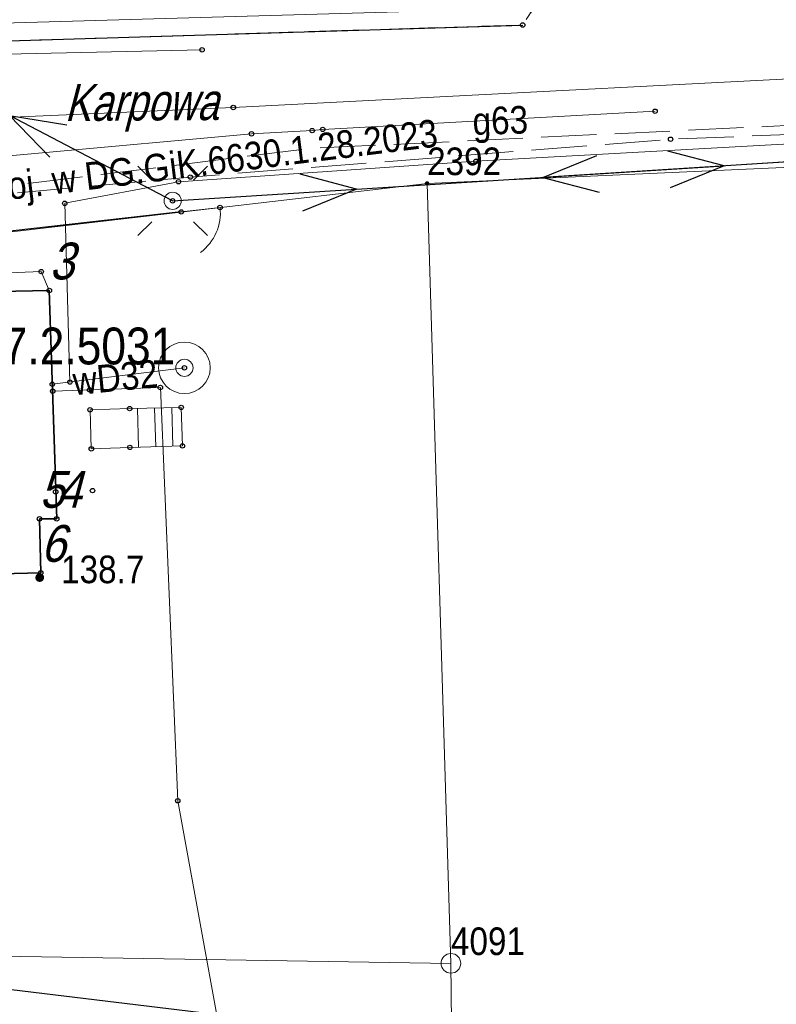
# Model space of a CAD drawing. Header units: metres. Extents: x 5548743 to 5556416, y 5707500 to 5714000.
# Tile 135 of 244: x 5553938 to 5553969, y 5710919 to 5710960. Entities that reach past the tile are written whole.
import ezdxf
from ezdxf.enums import TextEntityAlignment as Align

# ---------------------------------------------------------------- set-up
doc = ezdxf.new("R2010")
doc.units = ezdxf.units.M
for name, pattern in [('1.5_0.75', [2.25, 1.5, -0.75]), ('2.25_0.75', [3, 2.25, -0.75]), ('219-1000', [0]), ('otof_1000', [0]), ('suep_nn_1000', [0])]:
    doc.linetypes.add(name, pattern=pattern)
doc.layers.get('0').update_dxf_attribs({"color": 2, "lineweight": 5})
doc.styles.get("Standard").update_dxf_attribs({"font": 'Working1250', "width": 0.75})
doc.linetypes.add('902-1000', pattern='A,5,0,[1,ksztalty.shx,S=1,R=0,X=0,Y=0],5', length=10)

# ---------------------------------------------------------------- blocks, each defined once
blk = doc.blocks.new('PUNKTBUD')
at = {"color": 0}
blk.add_circle((0, 0), 0.09, dxfattribs=at)
blk = doc.blocks.new('203')
at = {"linetype": 'Continuous', "lineweight": 0}
h = blk.add_hatch(color=0, dxfattribs=at)
edge = h.paths.add_edge_path()
edge.add_arc((0, 0), 0.09, 0, 360)
blk = doc.blocks.new('202')
at = {"color": 0, "linetype": 'Continuous', "lineweight": 0}
blk.add_circle((0, 0), 0.4, dxfattribs=at)
blk = doc.blocks.new('PW01')
at = {"linetype": 'Continuous', "lineweight": 13}
h = blk.add_hatch(color=0, dxfattribs=at)
edge = h.paths.add_edge_path()
edge.add_arc((0, 0), 0.18, 0, 360)
blk = doc.blocks.new('US15')
at = {"color": 0, "linetype": 'Continuous', "lineweight": 13}
blk.add_circle((0, 0), 0.35, dxfattribs=at)
blk = doc.blocks.new('SM01')
at = {"color": 0, "linetype": 'Continuous', "lineweight": 13}
for p, q in [((-0.848, 0.848), (-1.414, 1.414)), ((0.849, 0.848), (1.414, 1.414)), ((-0.848, -0.849), (-1.414, -1.414)), ((0.849, -0.849), (1.414, -1.414))]:
    blk.add_line(p, q, dxfattribs=at)
blk.add_circle((0, 0), 0.35, dxfattribs=at)
blk = doc.blocks.new('OK04')
at = {"color": 0, "linetype": 'Continuous', "lineweight": 0}
blk.add_arc((2, 0), 2, 120, 180, dxfattribs=at)
blk = doc.blocks.new('US13')
at = {"color": 0, "linetype": 'Continuous', "lineweight": 13}
for radius in [1.05, 0.35]:
    blk.add_circle((0, 0), radius, dxfattribs=at)
blk = doc.blocks.new('SUEP1')
at = {"color": 0, "linetype": 'Continuous'}
for p, q in [((7.5, 0), (5.25, 0.75)), ((22.5, 0), (20.25, 0.75)), ((0, 0), (7.5, 0)), ((7.5, 0), (5.25, -0.75)), ((7.5, 0), (22.5, 0)), ((22.5, 0), (20.25, -0.75))]:
    blk.add_line(p, q, dxfattribs=at)
blk = doc.blocks.new('PIKIETAW1891')
at = {"color": 0}
blk.add_circle((0, 0), 0.09, dxfattribs=at)

msp = doc.modelspace()

# ---------------------------------------------------------------- linework, layer by layer
at = {"layer": '218-kontur użytku gruntowego', "color": 3, "linetype": 'CONTINUOUS', "lineweight": 18, "flags": 128}
for points in [[(5553954.46, 5710952.92), (5553984.37, 5710954.26)], [(5553954.46, 5710952.92), (5553927.86, 5710949.82)], [(5553927.86, 5710949.82), (5553954.46, 5710952.92)], [(5553955.43, 5710921.16), (5553954.46, 5710952.92)], [(5553932.92, 5710921.52), (5553955.43, 5710921.16)], [(5553955.43, 5710921.16), (5553932.92, 5710921.52)], [(5553955.8, 5710887.66), (5553955.43, 5710921.16)]]:
    msp.add_lwpolyline(points, dxfattribs=at)
at = {"layer": '219-działka ewidencyjna', "color": 7, "linetype": '219-1000', "lineweight": 18, "flags": 128}
for points in [[(5553984.37, 5710954.26), (5553954.46, 5710952.92)], [(5553954.46, 5710952.92), (5553927.86, 5710949.82)], [(5553954.46, 5710952.92), (5553955.43, 5710921.16)], [(5553932.92, 5710921.52), (5553955.43, 5710921.16)], [(5553955.43, 5710921.16), (5553955.8, 5710887.66)]]:
    msp.add_lwpolyline(points, dxfattribs=at)
at = {"layer": '312-budynek ewidencyjny', "color": 7, "linetype": 'CONTINUOUS', "lineweight": 35, "flags": 128}
for points in [[(5553927.53, 5710948.33), (5553939.08, 5710948.56)], [(5553939.08, 5710948.56), (5553939.38, 5710939.26)], [(5553939.38, 5710939.26), (5553938.68, 5710939.26)], [(5553938.68, 5710939.26), (5553938.73, 5710937.06)], [(5553938.73, 5710937.06), (5553934.92, 5710936.97)]]:
    msp.add_lwpolyline(points, dxfattribs=at)
at = {"layer": '352-schody', "color": 7, "linetype": 'CONTINUOUS', "lineweight": 18, "flags": 128}
msp.add_lwpolyline([(5553940.74, 5710943.7), (5553942.35, 5710943.75), (5553944.45, 5710943.8), (5553944.5, 5710942.23), (5553942.36, 5710942.17), (5553940.79, 5710942.11)], close=True, dxfattribs=at)
msp.add_lwpolyline([(5553940.74, 5710943.7), (5553942.35, 5710943.75), (5553944.45, 5710943.8), (5553944.5, 5710942.23), (5553942.36, 5710942.17), (5553940.79, 5710942.11)], close=True, dxfattribs=at)
for points in [[(5553942.71, 5710942.18), (5553942.666, 5710943.758)], [(5553943.41, 5710942.199), (5553943.365, 5710943.774)], [(5553944.109, 5710942.219), (5553944.065, 5710943.791)]]:
    msp.add_lwpolyline(points, dxfattribs=at)
at = {"layer": 'chodnik', "color": 7, "linetype": '1.5_0.75', "lineweight": 18, "flags": 128}
msp.add_lwpolyline([(5553911.77, 5710966.14), (5553913.29, 5710964.63), (5553915.94, 5710962.26), (5553919.14, 5710960.24), (5553921.65, 5710959.33), (5553928.51, 5710958.45), (5553958.35, 5710959.37), (5553959.59, 5710961.29), (5553957.47, 5710961.21), (5553956.17, 5710961.16), (5553947.2, 5710960.83), (5553943.96, 5710960.76), (5553935.01, 5710960.55), (5553933.88, 5710960.53), (5553931.48, 5710960.47), (5553927.94, 5710960.43), (5553925.43, 5710960.4), (5553918.35, 5710962.94), (5553915.06, 5710965.55), (5553912.79, 5710967.66)], close=True, dxfattribs=at)
at = {"layer": 'furtka', "color": 7, "linetype": 'otof_1000', "lineweight": 18, "flags": 128}
msp.add_lwpolyline([(5553946.03, 5710951.94), (5553944.45, 5710951.76)], dxfattribs=at)
at = {"layer": 'jezdnia', "color": 7, "linetype": '2.25_0.75', "lineweight": 18, "flags": 128}
msp.add_lwpolyline([(5553928.51, 5710958.45), (5553921.65, 5710959.33), (5553919.14, 5710960.24), (5553915.94, 5710962.26), (5553913.29, 5710964.63), (5553911.77, 5710966.14), (5553906.26, 5710957.97), (5553905.29, 5710956.69), (5553902.71, 5710951.06), (5553904.41, 5710948.24), (5553905.81, 5710948.94), (5553905.7, 5710950.97), (5553915.52, 5710952.14), (5553915.68, 5710950.48), (5553917.32, 5710950.64), (5553917.74, 5710948.79), (5553921.64, 5710949.18), (5553921.4, 5710951.08), (5553927.8, 5710951.63), (5553944.82, 5710953.18), (5553964.37, 5710954.72), (5553988.99, 5710955.7), (5554020.48, 5710956.56), (5554065.36, 5710958.26), (5554070.78, 5710957.91), (5554079.89, 5710956.54), (5554090.24, 5710954.4), (5554103, 5710951.14), (5554112.66, 5710948.84), (5554122.2, 5710948.32), (5554134.88, 5710948.4), (5554144.89, 5710948.97), (5554150.06, 5710949.42), (5554149.93, 5710954.19), (5554141.33, 5710952.71), (5554131.39, 5710951.8), (5554124.08, 5710951.83), (5554112.17, 5710953.6), (5554099.82, 5710956.53), (5554074.96, 5710962.7), (5554025.4, 5710961.02), (5553986.51, 5710960.06), (5553972.04, 5710959.73), (5553970.18, 5710962.02), (5553966.65, 5710965.5), (5553965.79, 5710996.34), (5553967.48, 5710998.69), (5553967.31, 5711004.62), (5553963.56, 5711004.53), (5553959.35, 5711004.33), (5553959.54, 5710998.57), (5553961.68, 5710996.67), (5553962.73, 5710965.35), (5553959.59, 5710961.29), (5553958.35, 5710959.37)], close=True, dxfattribs=at)
at = {"layer": 'krawężnik', "color": 7, "linetype": 'CONTINUOUS', "lineweight": 25, "flags": 128}
msp.add_lwpolyline([(5553911.77, 5710966.14), (5553913.29, 5710964.63), (5553915.94, 5710962.26), (5553919.14, 5710960.24), (5553921.65, 5710959.33), (5553928.51, 5710958.45), (5553958.35, 5710959.37)], dxfattribs=at)
at = {"layer": 'ogrodzenie trwałe', "color": 7, "linetype": '902-1000', "lineweight": 25, "flags": 128}
for points in [[(5553944.45, 5710951.76), (5553921.64, 5710949.18)], [(5553956.2, 5710851.73), (5553955.68, 5710896.57), (5553955.48, 5710917.91), (5553932.82, 5710920.65), (5553933.25, 5710891.26)]]:
    msp.add_lwpolyline(points, dxfattribs=at)
at = {"layer": 'przewód elektroenergetyczny niskiego napięcia', "color": 1, "linetype": 'suep_nn_1000', "lineweight": 18, "flags": 128}
for points in [[(5553944.1, 5710952.21), (5553914.41, 5710967.77)], [(5553914.41, 5710967.77), (5553944.1, 5710952.21)], [(5553981.63, 5710954.59), (5553944.1, 5710952.21)]]:
    msp.add_lwpolyline(points, dxfattribs=at)
at = {"layer": 'przewód gazowy', "color": 40, "linetype": 'CONTINUOUS', "lineweight": 18, "flags": 128}
msp.add_lwpolyline([(5553905.47, 5710879.67), (5553905.41, 5710883.84), (5553900.24, 5710915.15), (5553898.37, 5710931.99), (5553898.54, 5710933.44), (5553898.58, 5710933.76), (5553898.85, 5710936.31), (5553899.25, 5710939.54), (5553900.92, 5710944.25), (5553902.66, 5710946.84), (5553904.47, 5710948.53), (5553904.61, 5710948.75), (5553906.5, 5710950.42), (5553929.35, 5710953.35), (5553929.96, 5710953.36), (5553947.31, 5710954.94), (5553949.78, 5710955.07), (5553950.21, 5710955.12), (5553963.74, 5710955.86)], dxfattribs=at)
at = {"layer": 'przewód kanalizacyjny', "color": 34, "linetype": 'CONTINUOUS', "lineweight": 18, "flags": 128}
for points in [[(5553945.3, 5710958.36), (5553927.47, 5710957.97), (5553917.96, 5710960.14), (5553911.8, 5710966.19)], [(5553912.58, 5710961.75), (5553919.95, 5710954.85), (5553946.57, 5710956.01), (5553977.08, 5710957.58), (5554004.51, 5710958.39), (5554036.56, 5710959.31), (5554078.87, 5710960.15), (5554087.23, 5710957.88), (5554102.98, 5710953.76)]]:
    msp.add_lwpolyline(points, dxfattribs=at)
at = {"layer": 'przewód telekomunikacyjny podziemny', "color": 30, "linetype": 'CONTINUOUS', "lineweight": 18, "flags": 128}
msp.add_lwpolyline([(5553896.43, 5710946.68), (5553917.4, 5710949.32), (5553919.05, 5710948.5), (5553938.75, 5710949.33), (5553939.08, 5710948.56)], dxfattribs=at)
at = {"layer": 'przewód wodociągowy', "color": 5, "linetype": 'CONTINUOUS', "lineweight": 18, "flags": 128}
for points in [[(5553914.63, 5710964.41), (5553918.83, 5710961.05), (5553926.75, 5710959.37), (5553932.88, 5710959.33), (5553966.12, 5710960.27), (5553977.01, 5710960.81), (5553990.25, 5710960.9), (5554002.6, 5710961.4), (5554002.43, 5710947.86)], [(5553939.92, 5710944.83), (5553939.71, 5710952.11), (5553944.34, 5710952.99), (5553956.45, 5710953.82), (5553972.65, 5710954.72), (5554020.43, 5710955.96), (5554040.95, 5710956.7), (5554068.96, 5710957.62)], [(5553944.58, 5710945.41), (5553939.2, 5710944.74)], [(5553939.22, 5710944.46), (5553943.6, 5710944.61), (5553944.31, 5710927.78), (5553948.87, 5710902.72), (5553949.56, 5710896.65), (5553951.76, 5710892.13), (5553952.16, 5710882.56), (5553950.65, 5710882.21)]]:
    msp.add_lwpolyline(points, dxfattribs=at)
at = {"layer": 'przewód wodociągowy - ob. projektowany', "color": 5, "linetype": '2.25_0.75', "lineweight": 18, "flags": 128}
msp.add_lwpolyline([(5554107.28, 5710876.03), (5554107.97, 5710853.36), (5554090.67, 5710852.84), (5554032.69, 5710850.01), (5553996.93, 5710848.77), (5553969.84, 5710847.8), (5553945.14, 5710847.61), (5553936.88, 5710846.93), (5553906.1, 5710847.43), (5553902.43, 5710884.2), (5553897.07, 5710922.84), (5553898.51, 5710943.8), (5553907.97, 5710949.14), (5553949.74, 5710954.35), (5553984.36, 5710956.01), (5554024.25, 5710957.13), (5554023.46, 5710957.1), (5554075.15, 5710958.83), (5554112.84, 5710949.5), (5554123.24, 5710948.39), (5554138.4, 5710948.56), (5554149.51, 5710949.51), (5554153.89, 5710948.49)], dxfattribs=at)

# ---------------------------------------------------------------- block references
at = {"layer": '202-punkt graniczny', "color": 7, "linetype": 'CONTINUOUS', "lineweight": 18}
msp.add_blockref('202', (5553955.43, 5710921.16), dxfattribs=at)
at = {"layer": '203-punkt graniczny', "color": 7, "linetype": 'CONTINUOUS', "lineweight": 18}
msp.add_blockref('203', (5553954.46, 5710952.92), dxfattribs=at)
at = {"layer": 'furtka', "color": 7, "linetype": 'CONTINUOUS', "lineweight": 18, "rotation": 186.499}
msp.add_blockref('OK04', (5553946.03, 5710951.94), dxfattribs=at)
at = {"layer": 'latarnia', "color": 7, "linetype": 'CONTINUOUS', "lineweight": 18}
msp.add_blockref('SM01', (5553944.1, 5710952.21), dxfattribs=at)
at = {"layer": 'pikieta naturalna', "color": 7, "linetype": 'CONTINUOUS', "lineweight": 13}
msp.add_blockref('PW01', (5553938.69, 5710936.87), dxfattribs=at)
at = {"layer": 'przewód elektroenergetyczny niskiego napięcia', "color": 1, "linetype": 'CONTINUOUS', "lineweight": 18}
for p, rotation in [((5553944.1, 5710952.21), 152.342), ((5553981.63, 5710954.59), 183.629), ((5553944.1, 5710952.21), 3.629)]:
    msp.add_blockref('SUEP1', p, dxfattribs=dict(at, rotation=rotation))
at = {"layer": 'Punkt budynku', "color": 5, "linetype": 'CONTINUOUS', "lineweight": 13}
for p in [(5553939.08, 5710948.56), (5553939.22, 5710944.46), (5553940.72, 5710944.51), (5553940.74, 5710943.7), (5553942.35, 5710943.75), (5553944.45, 5710943.8), (5553940.79, 5710942.11), (5553942.36, 5710942.17), (5553944.5, 5710942.23), (5553939.34, 5710940.36), (5553940.84, 5710940.41), (5553938.68, 5710939.26), (5553939.38, 5710939.26), (5553938.73, 5710937.06)]:
    msp.add_blockref('PUNKTBUD', p, dxfattribs=at)
at = {"layer": 'Punkt roboczy BDOT GESUT K1', "color": 6, "linetype": 'CONTINUOUS', "lineweight": 18}
for p in [(5553958.35, 5710959.37), (5553958.35, 5710959.37), (5553958.35, 5710959.37), (5553945.3, 5710958.36), (5553946.57, 5710956.01), (5553963.74, 5710955.86), (5553950.21, 5710955.12), (5553947.31, 5710954.94), (5553949.78, 5710955.07), (5553964.37, 5710954.72), (5553956.45, 5710953.82), (5553944.82, 5710953.18), (5553944.34, 5710952.99), (5553939.71, 5710952.11), (5553944.1, 5710952.21), (5553944.1, 5710952.21), (5553944.1, 5710952.21), (5553946.03, 5710951.94), (5553944.45, 5710951.76), (5553944.45, 5710951.76), (5553938.75, 5710949.33), (5553939.08, 5710948.56), (5553944.58, 5710945.41), (5553944.58, 5710945.41), (5553939.2, 5710944.74), (5553939.92, 5710944.83), (5553939.22, 5710944.46), (5553943.6, 5710944.61), (5553938.69, 5710936.87), (5553944.31, 5710927.78)]:
    msp.add_blockref('PIKIETAW1891', p, dxfattribs=at)
at = {"layer": 'studnia zwykła', "color": 5, "linetype": 'CONTINUOUS', "lineweight": 18}
msp.add_blockref('US13', (5553944.58, 5710945.41), dxfattribs=at)
at = {"layer": 'słup przewodów napowietrznych', "color": 7, "linetype": 'CONTINUOUS', "lineweight": 18}
msp.add_blockref('US15', (5553944.1, 5710952.21), dxfattribs=at)

# ---------------------------------------------------------------- texts
at = {"layer": '202-punkt graniczny-Atr103', "color": 7, "width": 0.9}
msp.add_text('4091', height=1.125, dxfattribs=at).set_placement((5553955.43, 5710921.16), align=Align.BOTTOM_LEFT)
msp.add_text('4091', height=1.125, dxfattribs=at).set_placement((5553955.43, 5710921.16), align=Align.BOTTOM_LEFT)
at = {"layer": '203-punkt graniczny-Atr103', "color": 7, "width": 0.9}
msp.add_text('2392', height=1.125, dxfattribs=at).set_placement((5553954.46, 5710952.92), align=Align.BOTTOM_LEFT)
msp.add_text('2392', height=1.125, dxfattribs=at).set_placement((5553954.46, 5710952.92), align=Align.BOTTOM_LEFT)
at = {"layer": '994-Nazwa ulicy', "color": 7, "linetype": 'CONTINUOUS', "lineweight": 18, "oblique": 15, "width": 0.79}
msp.add_text('Karpowa', height=1.5, rotation=0.401, dxfattribs=at).set_placement((5553939.7, 5710956.21), align=Align.MIDDLE_LEFT)
at = {"layer": 'pikieta naturalna-Atr2', "color": 7, "width": 0.9}
msp.add_text('138.7', height=1.125, dxfattribs=at).set_placement((5553939.56, 5710936.64))
at = {"layer": 'przewód gazowy-Atr1', "color": 40, "width": 0.9}
msp.add_text('g63', height=1.125, rotation=1.819, dxfattribs=at).set_placement((5553956.31, 5710955.45), align=Align.MIDDLE_LEFT)
at = {"layer": 'przewód wodociągowy - ob. projektowany-Atr1', "color": 5, "width": 0.9}
msp.add_text('proj. w DG.GiK.6630.1.28.2023', height=1.125, rotation=7.109, dxfattribs=at).set_placement((5553936.2, 5710952.66), align=Align.MIDDLE_LEFT)
at = {"layer": 'przewód wodociągowy-Atr1', "color": 5, "width": 0.9}
msp.add_text('wD32', height=1.125, rotation=5.71, dxfattribs=at).set_placement((5553940.04, 5710944.85), align=Align.MIDDLE_LEFT)
at = {"layer": 'Punkt budynku-Atr104', "color": 5, "oblique": 15, "width": 0.9}
for s, p in [('3', (5553939.08, 5710948.56)), ('5', (5553938.68, 5710939.26)), ('4', (5553939.38, 5710939.26)), ('6', (5553938.73, 5710937.06))]:
    msp.add_text(s, height=1.5, dxfattribs=at).set_placement(p, align=Align.BOTTOM_LEFT)
at = {"layer": 'Szczegółowa osnowa geodezyjna wysokościowa-Atr103', "color": 7, "width": 0.9}
msp.add_text('5.158.27.2.5031', height=1.5, dxfattribs=at).set_placement((5553931.16, 5710945.1), align=Align.BOTTOM_LEFT)

doc.saveas('drawing.dxf')
